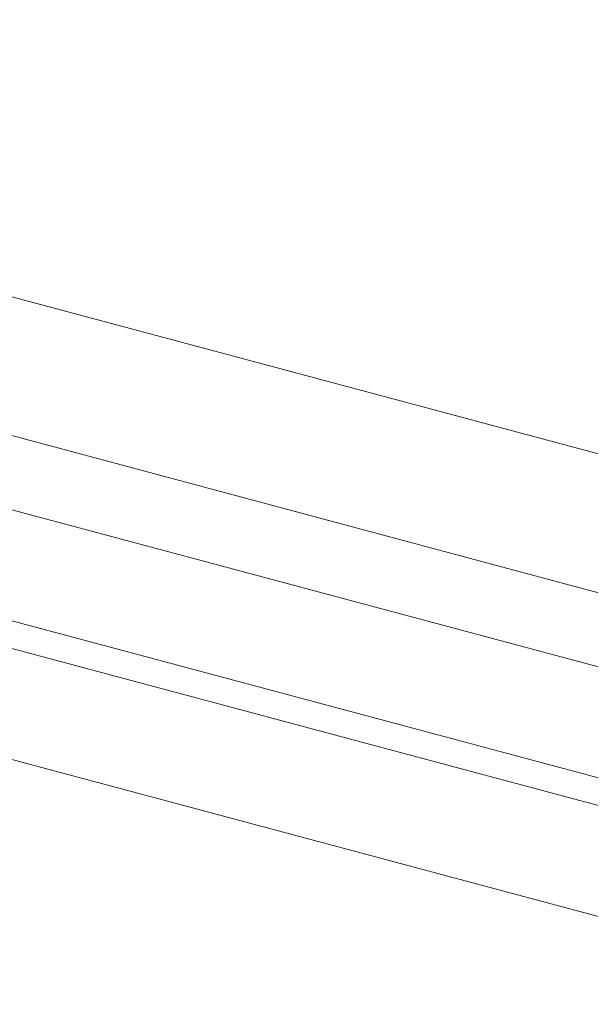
# Model space of a CAD drawing. Header units: millimetres. Extents: x -7616 to 74263, y -34032 to 21987.
# Tile 41 of 60: x 49269 to 49375, y -24631 to -24448. Entities that reach past the tile are written whole.
import ezdxf

# ---------------------------------------------------------------- set-up
doc = ezdxf.new("R2010")
doc.units = ezdxf.units.MM
doc.header["$LTSCALE"] = 508
doc.layers.add('None', color=7, linetype='Continuous', lineweight=0)

# ---------------------------------------------------------------- blocks, each defined once
blk = doc.blocks.new('Group-58-1')
at = {"layer": 'None', "color": 17, "lineweight": 0, "transparency": 33554687, "flags": 128}
for points in [[(12.01, 255), (3297.99, 255), (3297.99, 83), (12.01, 83)], [(12.01, 235), (3297.99, 235), (3297.99, 196.65), (12.01, 196.65)]]:
    blk.add_lwpolyline(points, close=True, dxfattribs=at)
blk = doc.blocks.new('bu-b-02 verdieping uitvoering')
at = {"layer": 'None', "color": 17, "transparency": 33554687}
blk.add_blockref('Group-58-1', (0, 0), dxfattribs=at)
blk = doc.blocks.new('blok b-v2-gevel_constructie')
at = {"layer": 'None', "color": 17, "transparency": 33554687, "rotation": 180}
blk.add_blockref('bu-b-02 verdieping uitvoering', (6929.99, 328.47), dxfattribs=at)
blk = doc.blocks.new('blok B 02 (2D)')
at = {"layer": 'None', "color": 17, "transparency": 33554687}
blk.add_blockref('blok b-v2-gevel_constructie', (47480.01, -0.02), dxfattribs=at)

msp = doc.modelspace()

# ---------------------------------------------------------------- block references
at = {"layer": 'None', "color": 17, "transparency": 33554687}
for name, p, rotation in [('blok B 02 (2D)', (-3125.94, -10622.93), 344.9999999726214), ('blok b-v2-gevel_constructie', (42742.75, -22887.56), 344.9999673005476)]:
    msp.add_blockref(name, p, dxfattribs=dict(at, rotation=rotation))

doc.saveas('drawing.dxf')
